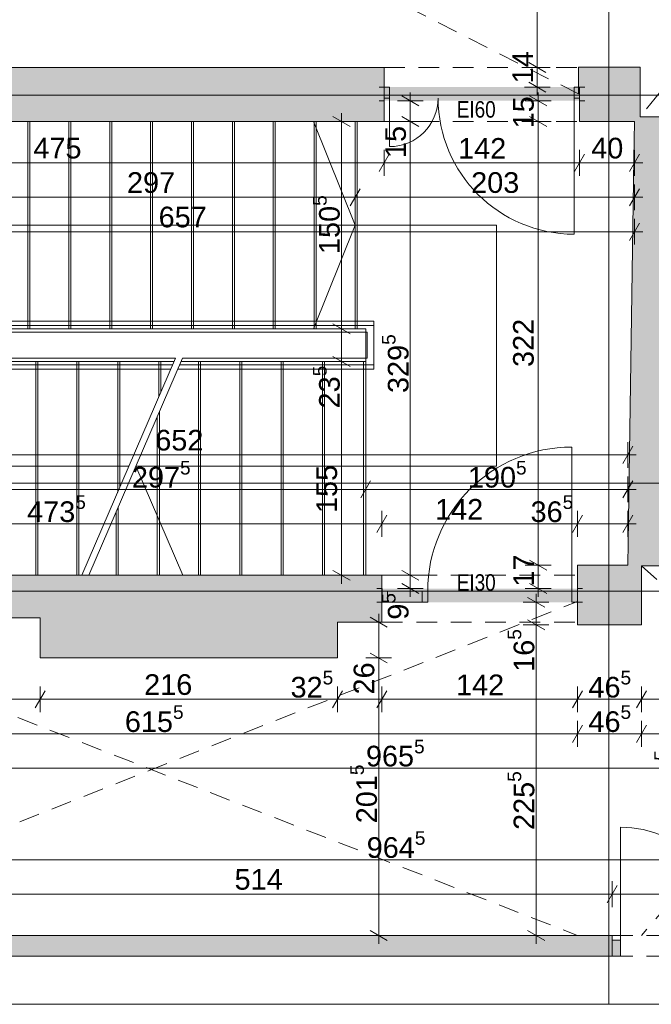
# Paper-space layout 'A-12 INWENTARYZACJA - PIĘTRO 9' of a CAD drawing. Header units: millimetres. Extents: x 0 to 420, y 0 to 297.
# Tile 2 of 10: x 83 to 129, y 108 to 179. Entities that reach past the tile are written whole.
import ezdxf
from ezdxf.xclip import XClip

# ---------------------------------------------------------------- set-up
doc = ezdxf.new("R2010")
doc.units = ezdxf.units.MM
doc.header["$MEASUREMENT"] = 0
doc.header["$XCLIPFRAME"] = 0
for name, pattern in [('ACAD_ISO03W100', [300, 120, -180]), ('DASHDOTX2', [1000, 500, -250, 0, -250]), ('GESTRICHELT2', [93.75, 62.5, -31.25]), ('Przer. długie kreski', [2.5, 1.5, -1]), ('PRZERYWANA_DU_A', [550, 350.0000000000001, -199.9999999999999])]:
    doc.linetypes.add(name, pattern=pattern)
for name, color, linetype, lineweight in [('0_Nr_pióra__2', 8, 'Continuous', 13), ('A_linie przekroju_Nr_pióra__1', 7, 'Continuous', 20), ('A_wymiary_Nr_pióra__1', 7, 'Continuous', 20), ('A_wymiary_Nr_pióra__2', 8, 'Continuous', 13), ('A_ściany_Nr_pióra__1', 7, 'Continuous', 20), ('Drzwi Archicad_Nr_pióra__1', 7, 'Continuous', 20)]:
    doc.layers.add(name, color=color, linetype=linetype, lineweight=lineweight)
for name, color, linetype, lineweight, true_color in [('A__balustrada_Nr_pióra__161', 7, 'Continuous', 5, 0x949494), ('A_osie_Nr_pióra__16', 7, 'Continuous', 5, 0x0f0f0f), ('A_pochwyt_Nr_pióra__161', 7, 'Continuous', 5, 0x949494), ('A_ppoż_Nr_pióra__8', 7, 'Continuous', 13, 0x4c4c4c), ('A_schody_Nr_pióra__10', 7, 'Continuous', 13, 0x4b4b4b), ('A_schody_Nr_pióra__4', 7, 'Continuous', 18, 0x4b4b4b), ('A_sufit_Nr_pióra__4', 7, 'Continuous', 18, 0x4b4b4b), ('A_ściany_Nr_pióra__10', 7, 'Continuous', 13, 0x4b4b4b)]:
    doc.layers.add(name, color=color, linetype=linetype, lineweight=lineweight, true_color=true_color)
for name, color, linetype in [('A_podrys', 7, 'Continuous'), ('A_ppoż', 7, 'Continuous'), ('A_ściany', 7, 'Continuous'), ('Drzwi Archicad', 7, 'Continuous')]:
    doc.layers.add(name, color=color, linetype=linetype)
doc.styles.add('STYL_AUTOMATYCZNY_1', font='arial.ttf')
doc.styles.add('STYL_AUTOMATYCZNY_2', font='ARIALN.TTF')
doc.styles.add('STYL_AUTOMATYCZNY_4', font='arial.ttf')

# ---------------------------------------------------------------- blocks, each defined once
blk = doc.blocks.new('Rysunek_1_1', base_point=(-1583.246055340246, -271.4475983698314))
at = {"layer": 'A_ppoż', "linetype": 'Continuous', "lineweight": 0, "true_color": 0x121212}
for points in [[(123.9328841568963, 174.2064527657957), (109.7397146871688, 174.2064527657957), (109.7397146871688, 173.2264683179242), (123.9328841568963, 173.2264683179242)], [(109.5862538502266, 136.8064529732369), (123.7794233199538, 136.8064529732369), (123.7794233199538, 137.8064529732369), (109.5862538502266, 137.8064529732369)]]:
    blk.add_hatch(color=250, dxfattribs=at).paths.add_polyline_path(points)
at = {"layer": 'A_ściany', "linetype": 'Continuous', "lineweight": 0, "true_color": 0x000000}
for points in [[(62.37905362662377, 171.7064683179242), (109.7328841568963, 171.7064683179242), (109.7328841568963, 175.6264683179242), (62.37905362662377, 175.6264683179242)], [(123.8628841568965, 173.7064527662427), (123.9363016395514, 173.7064527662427), (123.9347923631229, 173.4119061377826), (123.9260536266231, 171.7064683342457), (127.926053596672, 171.7064683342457), (127.884255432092, 168.9927276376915), (130.2214773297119, 168.9567287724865), (130.222381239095, 169.2704156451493), (131.9250703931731, 169.2882185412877), (131.9250704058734, 172.0464527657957), (128.3328841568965, 172.0464527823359), (128.3328841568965, 175.6564527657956), (123.8628841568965, 175.6564527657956)], [(127.884255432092, 168.9927276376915), (127.4871608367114, 142.7959879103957), (130.1460791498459, 142.7910315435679), (130.2214773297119, 168.9567287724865)], [(123.7760536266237, 135.1664683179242), (128.4260536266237, 135.1664683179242), (128.4260536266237, 139.4664683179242), (130.1364992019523, 139.4664683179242), (130.1454320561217, 142.5664683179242), (130.1460791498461, 142.7910315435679), (127.4871608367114, 142.7959879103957), (127.4372977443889, 139.5064683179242), (123.7794233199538, 139.5064529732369)], [(64.49605362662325, 135.6864683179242), (84.74605362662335, 135.6864683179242), (84.74605362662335, 138.7664683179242), (64.49605362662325, 138.7664683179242)], [(84.74605362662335, 132.7664683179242), (106.3460536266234, 132.7664683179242), (106.3460536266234, 138.7664683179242), (84.74605362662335, 138.7664683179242)], [(106.3460536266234, 135.3664683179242), (109.5794233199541, 135.3664683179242), (109.5794233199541, 138.7664683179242), (106.3460536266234, 138.7664683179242)], [(74.88605379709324, 111.1264683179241), (126.2960536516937, 111.1264683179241), (126.2960536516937, 112.6264679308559), (74.88605379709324, 112.6264679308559)]]:
    blk.add_hatch(color=18, dxfattribs=at).paths.add_polyline_path(points)
at = {"layer": 'Drzwi Archicad', "linetype": 'Continuous', "lineweight": 0, "true_color": 0xfdfdfd}
blk.add_hatch(color=7, dxfattribs=at).paths.add_polyline_path([(126.296053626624, 112.2764683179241), (126.296053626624, 111.1264683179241), (126.8960536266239, 111.1264683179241), (126.8960536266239, 112.2764683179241)])
at = {"layer": '0_Nr_pióra__2', "color": 8, "linetype": 'PRZERYWANA_DU_A', "lineweight": 13, "flags": 128}
blk.add_lwpolyline([(43.8800683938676, 107.6272357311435), (158.8800683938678, 107.6272357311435)], dxfattribs=at)
at = {"layer": 'A__balustrada_Nr_pióra__161', "color": 252, "linetype": 'Continuous', "lineweight": 5, "true_color": 0x949494}
for p, q in [((77.3260520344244, 156.9064681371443), (108.9990531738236, 156.9064681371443)), ((108.9990531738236, 153.736467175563), (108.9990531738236, 157.2064686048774)), ((77.82605405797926, 156.4064698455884), (108.4990548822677, 156.4064698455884)), ((108.4990548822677, 154.536469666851), (108.4990548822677, 156.4064698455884)), ((77.82605405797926, 154.536469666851), (94.58654718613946, 154.536469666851)), ((95.08654547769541, 154.536469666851), (108.4990548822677, 154.536469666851)), ((77.3260520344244, 154.0364676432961), (94.37116233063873, 154.0364676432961)), ((94.8711643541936, 154.0364676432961), (108.9990531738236, 154.0364676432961))]:
    blk.add_line(p, q, dxfattribs=at)
at = {"layer": 'A_linie przekroju_Nr_pióra__1', "color": 7, "linetype": 'ACAD_ISO03W100', "lineweight": 20}
blk.add_line((54.97905168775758, 145.4599373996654), (285.9452800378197, 145.4599373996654), dxfattribs=at)
at = {"layer": 'A_osie_Nr_pióra__16', "color": 250, "linetype": 'DASHDOTX2', "lineweight": 5, "true_color": 0x0f0f0f}
for p, q in [((126.0510527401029, 239.4472546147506), (126.0510527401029, 107.6272371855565)), ((285.9452776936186, 173.6272332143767), (61.7463861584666, 173.6272332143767)), ((285.9452776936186, 137.6272392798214), (61.7463861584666, 137.6272392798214))]:
    blk.add_line(p, q, dxfattribs=at)
at = {"layer": 'A_pochwyt_Nr_pióra__161', "color": 252, "linetype": 'Continuous', "lineweight": 5, "true_color": 0x949494}
for p, q in [((77.3260520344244, 157.2064686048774), (108.9990531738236, 157.2064686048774)), ((77.3260520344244, 153.736467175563), (94.24193440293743, 153.736467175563)), ((94.74193269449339, 153.736467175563), (108.9990531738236, 153.736467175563))]:
    blk.add_line(p, q, dxfattribs=at)
at = {"layer": 'A_schody_Nr_pióra__10', "color": 251, "linetype": 'GESTRICHELT2', "lineweight": 13, "true_color": 0x4b4b4b}
for p, q in [((84.01605201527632, 171.7064675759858), (84.01605201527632, 156.6564689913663)), ((86.98605515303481, 171.7064675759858), (86.98605515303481, 156.6564689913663)), ((89.95605455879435, 171.7064675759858), (89.95605455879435, 156.6564689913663)), ((92.92605396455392, 171.7064675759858), (92.92605396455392, 156.6564689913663)), ((95.89605337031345, 171.7064675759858), (95.89605337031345, 156.6564689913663)), ((98.86605277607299, 171.7064675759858), (98.86605277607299, 156.6564689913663)), ((101.8360521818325, 171.7064675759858), (101.8360521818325, 156.6564689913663)), ((104.806055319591, 171.7064675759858), (104.806055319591, 156.6564689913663)), ((107.7760547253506, 171.7064675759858), (107.7760547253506, 156.6519122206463)), ((84.43605490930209, 154.2864667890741), (84.43605490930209, 138.7664677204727)), ((87.41605234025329, 154.2864667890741), (87.41605234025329, 138.7664677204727)), ((90.39605350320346, 154.2864667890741), (90.39605350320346, 144.8084471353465)), ((93.37605466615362, 154.2864667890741), (93.37605466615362, 151.726371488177)), ((96.25985236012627, 154.2864667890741), (96.25985236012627, 138.7664677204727)), ((99.25715507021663, 154.2864667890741), (99.25715507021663, 138.7664677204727)), ((102.254454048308, 154.2864667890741), (102.254454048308, 138.7664677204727)), ((105.2517530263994, 154.2864667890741), (105.2517530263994, 138.7664677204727)), ((108.2490520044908, 154.2864667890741), (108.2490520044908, 138.7664677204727)), ((93.2625533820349, 150.3021585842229), (93.2625533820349, 138.7664677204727)), ((90.2652544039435, 143.3440741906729), (90.2652544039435, 138.7664677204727))]:
    blk.add_line(p, q, dxfattribs=at)
at = {"layer": 'A_schody_Nr_pióra__4', "color": 251, "linetype": 'Continuous', "lineweight": 18, "true_color": 0x4b4b4b}
for p, q in [((83.86605178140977, 171.7064675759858), (83.86605178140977, 156.6564689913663)), ((86.83605491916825, 171.7064675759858), (86.83605491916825, 156.6564689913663)), ((89.8060543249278, 171.7064675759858), (89.8060543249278, 156.6564689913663)), ((92.77605373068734, 171.7064675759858), (92.77605373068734, 156.6564689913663)), ((95.74605313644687, 171.7064675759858), (95.74605313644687, 156.6564689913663)), ((98.71605254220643, 171.7064675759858), (98.71605254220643, 156.6564689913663)), ((101.686051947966, 171.7064675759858), (101.686051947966, 156.6564689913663)), ((104.6172236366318, 171.7064675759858), (107.626054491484, 164.1794474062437)), ((104.6560550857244, 171.7064675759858), (104.6560550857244, 156.6564689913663)), ((107.626054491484, 171.7064675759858), (107.626054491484, 156.6564689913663)), ((70.07605441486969, 164.1794474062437), (117.8990533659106, 164.1794474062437)), ((104.6188806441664, 156.6564689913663), (107.626054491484, 164.1794474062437)), ((117.8990533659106, 164.1794474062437), (117.8990533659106, 146.699768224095)), ((77.92605296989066, 156.6564689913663), (108.3990522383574, 156.6564689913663)), ((108.3990522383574, 156.6564689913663), (108.3990522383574, 138.7664677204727)), ((94.58654718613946, 154.536469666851), (87.79337982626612, 138.7664677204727)), ((95.08654547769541, 154.536469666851), (88.29338184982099, 138.7664677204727)), ((77.92605296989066, 154.2864667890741), (94.47885289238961, 154.2864667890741)), ((84.58605514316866, 154.2864667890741), (84.58605514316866, 138.7664677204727)), ((87.56605257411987, 154.2864667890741), (87.56605257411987, 138.7664677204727)), ((90.54605373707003, 154.2864667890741), (90.54605373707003, 145.1566650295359)), ((93.5260549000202, 154.2864667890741), (93.5260549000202, 152.0745893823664)), ((94.9788549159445, 154.2864667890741), (108.3990522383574, 154.2864667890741)), ((96.40985259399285, 154.2864667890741), (96.40985259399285, 138.7664677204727)), ((99.4071553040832, 154.2864667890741), (99.4071553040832, 138.7664677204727)), ((102.4044542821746, 154.2864667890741), (102.4044542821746, 138.7664677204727)), ((105.401753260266, 154.2864667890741), (105.401753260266, 138.7664677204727)), ((93.41255361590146, 150.6503764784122), (93.41255361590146, 138.7664677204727)), ((91.21076753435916, 146.699768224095), (70.07605441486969, 146.699768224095)), ((117.8990533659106, 146.699768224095), (91.71076955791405, 146.699768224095)), ((95.12822070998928, 138.7664677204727), (91.71076955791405, 146.699768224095)), ((90.41525463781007, 143.6922920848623), (90.41525463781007, 138.7664677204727))]:
    blk.add_line(p, q, dxfattribs=at)
at = {"layer": 'A_sufit_Nr_pióra__4', "color": 251, "linetype": 'Przer. długie kreski', "lineweight": 18, "true_color": 0x4b4b4b}
for p, q in [((62.40288543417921, 204.9464529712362), (123.8628847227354, 173.7064532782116)), ((154.8228837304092, 204.9464529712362), (128.3328827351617, 172.0464526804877)), ((128.4260520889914, 139.4664675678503), (158.6287389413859, 112.6264685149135)), ((151.8260549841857, 139.4664675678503), (128.4260520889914, 112.6264685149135)), ((62.33605279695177, 112.6264685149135), (123.7760523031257, 136.8664697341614)), ((64.49605541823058, 135.6864676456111), (123.7760523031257, 112.6264685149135))]:
    blk.add_line(p, q, dxfattribs=at)
at = {"layer": 'A_wymiary_Nr_pióra__1', "color": 7, "linetype": 'Continuous', "lineweight": 20}
for p, q in [((120.237885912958, 175.9872980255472), (121.4878853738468, 175.2656078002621)), ((120.237885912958, 174.5672948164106), (121.4878853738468, 173.8456083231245)), ((112.2650448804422, 172.8456080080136), (111.0150454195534, 173.5672982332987)), ((121.5510531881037, 172.8456080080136), (120.3010537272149, 173.5672982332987)), ((107.2650470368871, 171.3456243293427), (106.0150475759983, 172.0673108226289)), ((111.0150454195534, 172.0673108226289), (112.2650448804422, 171.3456243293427)), ((120.3010537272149, 172.0673108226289), (121.5510531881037, 171.3456243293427)), ((110.0937268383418, 169.3314682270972), (109.3720403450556, 168.0814687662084)), ((124.2868957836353, 169.3314682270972), (123.5652092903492, 168.0814687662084)), ((127.5652105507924, 168.0814687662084), (128.2868970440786, 169.3314682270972)), ((107.9868977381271, 166.8314693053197), (107.2652112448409, 165.5814698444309)), ((127.5652105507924, 165.5814698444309), (128.2868970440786, 166.8314693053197)), ((127.5652105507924, 163.0814671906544), (128.2868970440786, 164.3314666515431)), ((106.0150475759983, 157.0173122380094), (107.2650470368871, 156.2956257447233)), ((106.0150475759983, 154.6473137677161), (107.2650470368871, 153.9256235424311)), ((127.0764530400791, 146.881124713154), (127.7981432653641, 148.1311241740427)), ((108.7598992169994, 145.6311252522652), (108.0382089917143, 144.3811220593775)), ((127.0764530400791, 144.3811220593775), (127.7981432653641, 145.6311252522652)), ((109.9402670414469, 143.1311225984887), (109.2185805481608, 141.8811231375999)), ((124.1402655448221, 143.1311225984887), (123.418579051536, 141.8811231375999)), ((127.0764530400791, 141.8811231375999), (127.7981432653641, 143.1311225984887)), ((120.3010537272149, 139.8672954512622), (121.5510531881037, 139.145608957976)), ((106.0150475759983, 139.1273109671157), (107.2650470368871, 138.4056244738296)), ((111.0150454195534, 139.1273109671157), (112.2650448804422, 138.4056244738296)), ((111.0150454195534, 138.1672952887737), (112.2650448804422, 137.4456087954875)), ((120.3010537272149, 138.1672952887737), (121.5510531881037, 137.4456087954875)), ((121.4010529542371, 136.4456084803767), (120.1510534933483, 137.1672949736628)), ((109.9710523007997, 135.0056241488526), (108.7210528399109, 135.7273106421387)), ((120.1510534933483, 135.5273128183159), (121.4010529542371, 134.8056263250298)), ((108.7210528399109, 133.1273128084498), (109.9710523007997, 132.4056263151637)), ((85.10689664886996, 130.3914664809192), (84.38521015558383, 129.1414670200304)), ((106.7068967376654, 130.3914664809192), (105.9852102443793, 129.1414670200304)), ((109.9402670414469, 130.3914664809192), (109.2185805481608, 129.1414670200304)), ((124.1368955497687, 130.3914664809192), (123.4152090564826, 129.1414670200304)), ((128.7868990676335, 130.3914664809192), (128.0652088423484, 129.1414670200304)), ((124.1368955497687, 127.8914675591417), (123.4152090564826, 126.6414680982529)), ((128.7868990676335, 127.8914675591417), (128.0652088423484, 126.6414680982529)), ((126.6568979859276, 116.2514673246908), (125.9352114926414, 115.001467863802)), ((108.7210528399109, 112.9873117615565), (109.9710523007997, 112.2656252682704)), ((120.1510534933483, 112.9873117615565), (121.4010529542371, 112.2656252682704))]:
    blk.add_line(p, q, dxfattribs=at)
at = {"layer": 'A_wymiary_Nr_pióra__2', "color": 8, "linetype": 'Continuous', "lineweight": 13}
for p, q in [((120.862883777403, 175.6264510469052), (120.862883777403, 204.9464529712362)), ((121.8003843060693, 175.6264510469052), (119.9253832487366, 175.6264510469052)), ((120.862883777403, 174.2064515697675), (120.862883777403, 175.6264510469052)), ((111.6400470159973, 173.2064512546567), (111.6400470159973, 173.8177041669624)), ((121.8003843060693, 174.2064515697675), (119.9253832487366, 174.2064515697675)), ((120.862883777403, 173.5952023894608), (120.862883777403, 174.2064515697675)), ((120.9260553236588, 173.2064512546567), (120.9260553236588, 173.8177041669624)), ((112.5775475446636, 173.2064512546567), (110.7025464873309, 173.2064512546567)), ((111.6400470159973, 171.7064675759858), (111.6400470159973, 173.2064512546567)), ((121.8635521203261, 173.2064512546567), (119.9885547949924, 173.2064512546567)), ((120.9260553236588, 171.7064675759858), (120.9260553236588, 173.2064512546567)), ((106.6400454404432, 171.7064675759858), (106.6400454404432, 172.3177167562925)), ((107.5775459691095, 171.7064675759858), (105.7025449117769, 171.7064675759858)), ((106.6400454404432, 156.6564689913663), (106.6400454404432, 171.7064675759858)), ((112.5775475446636, 171.7064675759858), (110.7025464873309, 171.7064675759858)), ((111.6400470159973, 138.7664677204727), (111.6400470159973, 171.7064675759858)), ((121.8635521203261, 171.7064675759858), (119.9885547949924, 171.7064675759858)), ((120.9260553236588, 139.5064522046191), (120.9260553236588, 171.7064675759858)), ((109.7328835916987, 167.768969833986), (109.7328835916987, 169.6439671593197)), ((123.9260525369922, 167.768969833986), (123.9260525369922, 169.6439671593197)), ((127.9260537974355, 167.768969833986), (127.9260537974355, 169.6439671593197)), ((62.22605212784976, 168.7064666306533), (109.7328835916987, 168.7064666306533)), ((109.7328835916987, 168.7064666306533), (123.9260525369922, 168.7064666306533)), ((123.9260525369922, 168.7064666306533), (127.9260537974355, 168.7064666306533)), ((127.9260537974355, 168.7064666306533), (128.5373029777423, 168.7064666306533)), ((107.626054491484, 165.2689671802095), (107.626054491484, 167.1439682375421)), ((127.9260537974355, 165.2689671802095), (127.9260537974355, 167.1439682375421)), ((77.92605296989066, 166.2064677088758), (107.626054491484, 166.2064677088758)), ((107.626054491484, 166.2064677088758), (127.9260537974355, 166.2064677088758)), ((127.9260537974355, 166.2064677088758), (128.5373029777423, 166.2064677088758)), ((127.9260537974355, 162.7689682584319), (127.9260537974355, 164.6439693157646)), ((62.22605212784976, 163.7064687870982), (127.9260537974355, 163.7064687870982)), ((127.9260537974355, 163.7064687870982), (128.5373029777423, 163.7064687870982)), ((107.5775459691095, 156.6564689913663), (105.7025449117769, 156.6564689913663)), ((106.6400454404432, 154.2864667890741), (106.6400454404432, 156.6564689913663)), ((107.5775459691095, 154.2864667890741), (105.7025449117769, 154.2864667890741)), ((106.6400454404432, 138.7664677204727), (106.6400454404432, 154.2864667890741)), ((127.4372962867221, 146.5686220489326), (127.4372962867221, 148.4436231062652)), ((62.22605212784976, 147.5061225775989), (127.4372962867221, 147.5061225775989)), ((127.4372962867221, 147.5061225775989), (128.0485491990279, 147.5061225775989)), ((108.3990522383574, 144.068623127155), (108.3990522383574, 145.9436241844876)), ((127.4372962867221, 144.068623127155), (127.4372962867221, 145.9436241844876)), ((78.62605281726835, 145.0061236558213), (108.3990522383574, 145.0061236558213)), ((108.3990522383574, 145.0061236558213), (127.4372962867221, 145.0061236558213)), ((127.4372962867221, 145.0061236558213), (128.0485491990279, 145.0061236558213)), ((109.5794237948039, 141.5686242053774), (109.5794237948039, 143.4436252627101)), ((123.7794222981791, 141.5686242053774), (123.7794222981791, 143.4436252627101)), ((127.4372962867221, 141.5686242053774), (127.4372962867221, 143.4436252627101)), ((62.22605212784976, 142.5061247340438), (109.5794237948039, 142.5061247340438)), ((109.5794237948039, 142.5061247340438), (123.7794222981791, 142.5061247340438)), ((123.7794222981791, 142.5061247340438), (127.4372962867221, 142.5061247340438)), ((127.4372962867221, 142.5061247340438), (128.0485491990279, 142.5061247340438)), ((121.8635521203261, 139.5064522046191), (119.9885547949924, 139.5064522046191)), ((120.9260553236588, 137.8064520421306), (120.9260553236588, 139.5064522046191)), ((107.5775459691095, 138.7664677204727), (105.7025449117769, 138.7664677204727)), ((106.6400454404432, 138.1552185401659), (106.6400454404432, 138.7664677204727)), ((112.5775475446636, 138.7664677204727), (110.7025464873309, 138.7664677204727)), ((111.6400470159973, 137.8064520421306), (111.6400470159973, 138.7664677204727)), ((112.5775475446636, 137.8064520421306), (110.7025464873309, 137.8064520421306)), ((111.6400470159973, 137.1952028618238), (111.6400470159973, 137.8064520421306)), ((121.8635521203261, 137.8064520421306), (119.9885547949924, 137.8064520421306)), ((120.7760550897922, 136.8064517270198), (120.7760550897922, 137.4177046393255)), ((120.9260553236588, 137.1952028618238), (120.9260553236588, 137.8064520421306)), ((121.7135518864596, 136.8064517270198), (119.8385545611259, 136.8064517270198)), ((120.7760550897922, 135.1664695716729), (120.7760550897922, 136.8064517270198)), ((109.3460544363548, 135.3664673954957), (109.3460544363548, 135.9777165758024)), ((110.2835549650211, 135.3664673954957), (108.4085539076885, 135.3664673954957)), ((109.3460544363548, 132.7664695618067), (109.3460544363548, 135.3664673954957)), ((121.7135518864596, 135.1664695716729), (119.8385545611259, 135.1664695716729)), ((120.7760550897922, 112.6264685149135), (120.7760550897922, 135.1664695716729)), ((110.2835549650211, 132.7664695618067), (108.4085539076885, 132.7664695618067)), ((109.3460544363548, 112.6264685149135), (109.3460544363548, 132.7664695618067)), ((84.74605340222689, 128.828968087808), (84.74605340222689, 130.7039691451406)), ((106.3460534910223, 128.828968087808), (106.3460534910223, 130.7039691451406)), ((109.5794237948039, 128.828968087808), (109.5794237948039, 130.7039691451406)), ((123.7760523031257, 128.828968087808), (123.7760523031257, 130.7039691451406)), ((128.4260520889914, 128.828968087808), (128.4260520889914, 130.7039691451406)), ((64.49605541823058, 129.7664686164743), (84.74605340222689, 129.7664686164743)), ((84.74605340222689, 129.7664686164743), (106.3460534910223, 129.7664686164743)), ((106.3460534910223, 129.7664686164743), (109.5794237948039, 129.7664686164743)), ((109.5794237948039, 129.7664686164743), (123.7760523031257, 129.7664686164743)), ((123.7760523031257, 129.7664686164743), (128.4260520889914, 129.7664686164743)), ((128.4260520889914, 129.7664686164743), (135.5660527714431, 129.7664686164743)), ((123.7760523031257, 126.3289691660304), (123.7760523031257, 128.2039664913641)), ((128.4260520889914, 126.3289691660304), (128.4260520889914, 128.2039664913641)), ((62.22605212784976, 127.2664696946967), (123.7760523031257, 127.2664696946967)), ((123.7760523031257, 127.2664696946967), (128.4260520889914, 127.2664696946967)), ((128.4260520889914, 127.2664696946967), (151.8260549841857, 127.2664696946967)), ((62.22605212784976, 124.7664670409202), (158.7960519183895, 124.7664670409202)), ((62.33605279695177, 118.1264683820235), (158.7960519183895, 118.1264683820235)), ((126.2960547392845, 114.6889689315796), (126.2960547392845, 116.5639699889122)), ((74.88605245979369, 115.6264694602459), (126.2960547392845, 115.6264694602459)), ((126.2960547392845, 115.6264694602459), (135.6960532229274, 115.6264694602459)), ((110.2835549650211, 112.6264685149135), (108.4085539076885, 112.6264685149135)), ((109.3460544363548, 112.0152193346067), (109.3460544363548, 112.6264685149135)), ((121.7135518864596, 112.6264685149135), (119.8385545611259, 112.6264685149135)), ((120.7760550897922, 112.0152193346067), (120.7760550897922, 112.6264685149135))]:
    blk.add_line(p, q, dxfattribs=at)
at = {"layer": 'A_ściany_Nr_pióra__1', "color": 7, "linetype": 'Continuous', "lineweight": 20}
for p, q in [((109.7397131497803, 174.2064515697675), (109.3697153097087, 174.2064515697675)), ((109.7397131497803, 174.2064515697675), (109.7397131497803, 173.4064528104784)), ((123.9397153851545, 174.2064515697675), (124.3097132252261, 174.2064515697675)), ((123.9397153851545, 174.2064515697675), (123.9397153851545, 173.4064528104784)), ((109.7397131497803, 173.2064512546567), (109.3697153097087, 173.2064512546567)), ((109.7397131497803, 173.4064528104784), (109.7397131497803, 173.2064512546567)), ((123.9397153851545, 173.4064528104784), (123.9397153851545, 173.2064512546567)), ((123.9397153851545, 173.2064512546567), (124.3097132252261, 173.2064512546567)), ((109.5862533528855, 137.8064520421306), (109.2162555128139, 137.8064520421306)), ((109.5862533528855, 137.6064542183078), (109.5862533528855, 137.8064520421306)), ((109.5862533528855, 136.8064517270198), (109.5862533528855, 137.6064542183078)), ((123.7794222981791, 137.8064520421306), (124.1494238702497, 137.8064520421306)), ((123.7794222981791, 137.6064542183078), (123.7794222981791, 137.8064520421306)), ((123.7794222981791, 136.8064517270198), (123.7794222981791, 137.6064542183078)), ((109.5862533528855, 136.8064517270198), (109.2162555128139, 136.8064517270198)), ((123.7794222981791, 136.8064517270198), (124.1494238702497, 136.8064517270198)), ((126.2960547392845, 112.6264685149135), (125.9260531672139, 112.6264685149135)), ((126.2960547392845, 112.2764667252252), (126.2960547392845, 112.6264685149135)), ((126.2960547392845, 111.1264699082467), (126.2960547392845, 112.2764667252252)), ((126.2960547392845, 111.1264699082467), (125.8260542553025, 111.1264699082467))]:
    blk.add_line(p, q, dxfattribs=at)
at = {"layer": 'A_ściany_Nr_pióra__1', "color": 7, "linetype": 'Continuous', "lineweight": 20, "flags": 128}
for points in [[(109.7328841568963, 175.6264683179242), (62.37905362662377, 175.6264683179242)], [(109.7328841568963, 171.7064683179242), (109.7328841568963, 175.6264683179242)], [(128.3328841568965, 175.6564527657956), (123.8628841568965, 175.6564527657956)], [(123.8628841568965, 175.6564527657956), (123.8628841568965, 173.7064527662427)], [(128.3328841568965, 172.0464527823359), (128.3328841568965, 175.6564527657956)], [(123.8628841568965, 173.7064527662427), (123.9363016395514, 173.7064527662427)], [(123.9363016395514, 173.7064527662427), (123.9347923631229, 173.4119061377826)], [(123.9347923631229, 173.4119061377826), (123.9260536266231, 171.7064683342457)], [(62.37905362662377, 171.7064683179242), (109.7328841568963, 171.7064683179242)], [(123.9260536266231, 171.7064683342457), (127.926053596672, 171.7064683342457)], [(127.926053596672, 171.7064683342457), (127.884255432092, 168.9927276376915)], [(131.9250704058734, 172.0464527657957), (128.3328841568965, 172.0464527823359)], [(127.884255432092, 168.9927276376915), (127.4871608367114, 142.7959879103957)], [(127.4871608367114, 142.7959879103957), (127.4372977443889, 139.5064683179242)], [(123.7794233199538, 139.5064529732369), (123.7760536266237, 135.1664683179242)], [(127.4372977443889, 139.5064683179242), (123.7794233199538, 139.5064529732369)], [(128.4260536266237, 135.1664683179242), (128.4260536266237, 139.4664683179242)], [(128.4260536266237, 139.4664683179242), (130.1364992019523, 139.4664683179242)], [(84.74605362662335, 138.7664683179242), (64.49605362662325, 138.7664683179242)], [(106.3460536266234, 138.7664683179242), (84.74605362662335, 138.7664683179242)], [(109.5794233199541, 138.7664683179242), (106.3460536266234, 138.7664683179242)], [(109.5794233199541, 135.3664683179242), (109.5794233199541, 138.7664683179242)], [(64.49605362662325, 135.6864683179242), (84.74605362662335, 135.6864683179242)], [(84.74605362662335, 135.6864683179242), (84.74605362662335, 132.7664683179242)], [(106.3460536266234, 132.7664683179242), (106.3460536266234, 135.3664683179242)], [(106.3460536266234, 135.3664683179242), (109.5794233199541, 135.3664683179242)], [(123.7760536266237, 135.1664683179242), (128.4260536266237, 135.1664683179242)], [(84.74605362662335, 132.7664683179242), (106.3460536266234, 132.7664683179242)], [(126.296053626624, 112.6264683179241), (74.88605362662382, 112.6264683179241)], [(74.88605362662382, 111.1264683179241), (126.296053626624, 111.1264683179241)]]:
    blk.add_lwpolyline(points, dxfattribs=at)
at = {"layer": 'A_ściany_Nr_pióra__10', "color": 251, "linetype": 'Przer. długie kreski', "lineweight": 13, "true_color": 0x4b4b4b}
for p, q in [((109.7328835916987, 175.6264697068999), (123.8628847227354, 175.6264697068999)), ((109.7328835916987, 171.7064675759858), (123.9260525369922, 171.7064675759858)), ((109.5794237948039, 138.7664677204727), (123.7760523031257, 138.7664677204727)), ((109.5794237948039, 135.3664673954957), (123.7760523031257, 135.3664673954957)), ((126.2960547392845, 112.6264685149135), (135.6960532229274, 112.6264685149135)), ((126.2960547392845, 111.1264699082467), (135.6960532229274, 111.1264699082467))]:
    blk.add_line(p, q, dxfattribs=at)
at = {"layer": 'Drzwi Archicad_Nr_pióra__1', "color": 7, "linetype": 'Continuous', "lineweight": 20}
for p, q in [((109.7397131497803, 174.2064515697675), (109.3697153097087, 174.2064515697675)), ((109.7397131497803, 174.2064515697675), (109.3697153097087, 174.2064515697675)), ((109.7397131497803, 174.2064515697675), (110.1397162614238, 174.2064515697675)), ((109.7397131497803, 173.4064528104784), (109.7397131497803, 174.2064515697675)), ((109.7397131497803, 174.2064515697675), (109.7397131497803, 173.4064528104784)), ((109.7397131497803, 174.2064515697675), (109.7397131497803, 173.4064528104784)), ((110.1397162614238, 174.2064515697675), (110.1397162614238, 173.4064528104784)), ((123.53971600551, 173.4064528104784), (123.53971600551, 174.2064515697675)), ((123.53971600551, 174.2064515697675), (123.9397153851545, 174.2064515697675)), ((123.9397153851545, 174.2064515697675), (123.9397153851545, 173.4064528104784)), ((123.9397153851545, 174.2064515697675), (123.9397153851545, 173.4064528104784)), ((123.9397153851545, 174.2064515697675), (123.9397153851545, 173.4064528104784)), ((123.9397153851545, 174.2064515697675), (124.3097132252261, 174.2064515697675)), ((123.9397153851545, 174.2064515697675), (124.3097132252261, 174.2064515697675)), ((109.7397131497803, 173.2064512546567), (109.3697153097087, 173.2064512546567)), ((109.7397131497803, 173.2064512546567), (109.3697153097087, 173.2064512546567)), ((110.1397162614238, 173.4064528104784), (109.7397131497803, 173.4064528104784)), ((109.7397131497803, 173.4064528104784), (109.7397131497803, 173.2064512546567)), ((109.7397131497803, 173.4064528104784), (109.7397131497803, 173.2064512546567)), ((110.1397162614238, 173.4064528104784), (110.1397162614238, 169.8864537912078)), ((123.9397153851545, 173.4064528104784), (123.53971600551, 173.4064528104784)), ((123.53971600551, 173.4064528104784), (123.53971600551, 163.526452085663)), ((123.9397153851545, 173.4064528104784), (123.9397153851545, 173.2064512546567)), ((123.9397153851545, 173.4064528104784), (123.9397153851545, 173.2064512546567)), ((123.9397153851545, 173.2064512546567), (124.3097132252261, 173.2064512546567)), ((123.9397153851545, 173.2064512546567), (124.3097132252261, 173.2064512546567)), ((123.3794229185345, 137.6064542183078), (123.3794229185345, 148.079622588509)), ((109.5862533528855, 137.8064520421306), (109.2162555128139, 137.8064520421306)), ((109.5862533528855, 137.8064520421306), (109.2162555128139, 137.8064520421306)), ((109.5862533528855, 137.6064542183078), (109.5862533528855, 137.8064520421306)), ((109.5862533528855, 137.6064542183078), (109.5862533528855, 137.8064520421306)), ((109.98625273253, 137.6064542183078), (109.5862533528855, 137.6064542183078)), ((109.5862533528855, 137.6064542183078), (109.5862533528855, 136.8064517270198)), ((109.5862533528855, 136.8064517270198), (109.5862533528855, 137.6064542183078)), ((109.5862533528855, 136.8064517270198), (109.5862533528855, 137.6064542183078)), ((109.98625273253, 136.8064517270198), (109.98625273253, 137.6064542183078)), ((112.5062551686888, 137.6064542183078), (109.98625273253, 137.6064542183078)), ((109.98625273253, 137.6064542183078), (109.98625273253, 136.8064517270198)), ((112.9062545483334, 137.6064542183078), (112.5062551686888, 137.6064542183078)), ((112.5062551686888, 137.6064542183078), (112.5062551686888, 136.8064517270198)), ((112.5062551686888, 136.8064517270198), (112.5062551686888, 137.6064542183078)), ((112.9062545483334, 136.8064517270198), (112.9062545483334, 137.6064542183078)), ((123.7794222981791, 137.6064542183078), (123.3794229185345, 137.6064542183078)), ((123.3794229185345, 137.6064542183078), (123.3794229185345, 136.8064517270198)), ((123.7794222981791, 137.6064542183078), (123.7794222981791, 137.8064520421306)), ((123.7794222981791, 137.6064542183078), (123.7794222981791, 137.8064520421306)), ((123.7794222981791, 137.8064520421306), (124.1494238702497, 137.8064520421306)), ((123.7794222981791, 137.8064520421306), (124.1494238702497, 137.8064520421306)), ((123.7794222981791, 136.8064517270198), (123.7794222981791, 137.6064542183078)), ((123.7794222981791, 136.8064517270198), (123.7794222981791, 137.6064542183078)), ((123.7794222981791, 136.8064517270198), (123.7794222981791, 137.6064542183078)), ((109.5862533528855, 136.8064517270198), (109.2162555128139, 136.8064517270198)), ((109.5862533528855, 136.8064517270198), (109.2162555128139, 136.8064517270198)), ((109.5862533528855, 136.8064517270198), (109.98625273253, 136.8064517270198)), ((109.98625273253, 136.8064517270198), (112.5062551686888, 136.8064517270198)), ((112.5062551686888, 136.8064517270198), (112.9062545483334, 136.8064517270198)), ((123.3794229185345, 136.8064517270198), (123.7794222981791, 136.8064517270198)), ((123.7794222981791, 136.8064517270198), (124.1494238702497, 136.8064517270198)), ((123.7794222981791, 136.8064517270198), (124.1494238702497, 136.8064517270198)), ((126.8960519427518, 112.2764667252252), (126.8960519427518, 120.4764670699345)), ((126.2960547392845, 112.6264685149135), (125.9260531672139, 112.6264685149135)), ((126.2960547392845, 112.6264685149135), (125.9260531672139, 112.6264685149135)), ((126.2960547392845, 112.2764667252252), (126.2960547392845, 112.6264685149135)), ((126.2960547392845, 112.2764667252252), (126.2960547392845, 112.6264685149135)), ((126.2960547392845, 112.2764667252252), (126.8960519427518, 112.2764667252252)), ((126.2960547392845, 111.1264699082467), (126.2960547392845, 112.2764667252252)), ((126.2960547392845, 111.1264699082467), (126.2960547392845, 112.2764667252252)), ((126.2960547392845, 111.1264699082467), (126.2960547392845, 112.2764667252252)), ((126.8960519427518, 112.2764667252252), (126.8960519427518, 111.1264699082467)), ((126.2960547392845, 111.1264699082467), (125.8260542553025, 111.1264699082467)), ((126.2960547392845, 111.1264699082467), (125.8260542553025, 111.1264699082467)), ((126.8960519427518, 111.1264699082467), (126.2960547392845, 111.1264699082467))]:
    blk.add_line(p, q, dxfattribs=at)
for centre, radius, start, end in [((110.139714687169, 173.4064527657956), 3.519999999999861, 270, 0), ((123.5397146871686, 173.4064527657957), 9.879999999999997, 180, 270), ((123.3794233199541, 137.6064529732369), 10.47316946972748, 90, 180), ((126.8960536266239, 112.2764683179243), 8.200000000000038, 0, 90)]:
    blk.add_arc(centre, radius, start, end, dxfattribs=at)
at = {"layer": 'A_ppoż_Nr_pióra__8', "color": 251, "linetype": 'Continuous', "lineweight": 13, "true_color": 0x4c4c4c, "char_height": 1.2, "attachment_point": 5, "style": 'STYL_AUTOMATYCZNY_2'}
for s, insert in [('\\A1;{\\pqc;\\fArial Narrow|b0|i0|c238|p0;\\W1.000000;EI60}', (116.4276203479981, 172.5806430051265)), ('\\A1;{\\pqc;\\fArial Narrow|b0|i0|c238|p0;\\W1.000000;EI30}', (116.4276203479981, 138.2366381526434))]:
    blk.add_mtext(s, dxfattribs=dict(at, insert=insert))
at = {"layer": 'A_wymiary_Nr_pióra__1', "color": 7, "linetype": 'Continuous', "lineweight": 20, "char_height": 1.5, "attachment_point": 7, "rotation": 90, "style": 'STYL_AUTOMATYCZNY_4'}
for s, insert, width in [('\\A1;{\\pql;\\fArial|b0|i0|c238|p0;\\W1.000000;14}', (120.5628841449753, 174.4737809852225), 2.288175), ('\\A1;{\\pql;\\fArial|b0|i0|c238|p0;\\W1.000000;15}', (120.6260536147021, 171.2126886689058), 2.288175), ('\\A1;{\\pql;\\fArial|b0|i0|c238|p0;\\W1.000000;15}', (111.3400465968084, 169.0570432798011), 2.288175), ('\\A1;{\\pql;\\fArial|b0|i0|c238|p0;\\W1.000000;322}', (120.6260536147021, 153.8903331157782), 3.432255), ('\\A1;{\\pql;\\fArial|b0|i0|c238|p0;\\W1.000000;155}', (106.3400465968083, 143.2887057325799), 3.432255), ('\\A1;{\\pql;\\fArial|b0|i0|c238|p0;\\W1.000000;17}', (120.6260536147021, 137.9444802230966), 2.288175), ('\\A1;{\\pql;\\fArial|b0|i0|c238|p0;\\W1.000000;26}', (109.0460536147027, 130.1170432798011), 2.288175)]:
    blk.add_mtext(s, dxfattribs=dict(at, insert=insert, width=width))
at = {"layer": 'A_wymiary_Nr_pióra__1', "color": 7, "linetype": 'Continuous', "lineweight": 20, "char_height": 1.5, "attachment_point": 7, "style": 'STYL_AUTOMATYCZNY_4'}
for s, insert, width in [('\\A1;{\\pql;\\fArial|b0|i0|c238|p0;\\W1.000000;475}', (84.26334136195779, 169.0064683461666), 3.432255), ('\\A1;{\\pql;\\fArial|b0|i0|c238|p0;\\W1.000000;142}', (115.1133413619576, 169.0064683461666), 3.432255), ('\\A1;{\\pql;\\fArial|b0|i0|c238|p0;\\W1.000000;40}', (124.781966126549, 169.0064683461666), 2.288175), ('\\A1;{\\pql;\\fArial|b0|i0|c238|p0;\\W1.000000;297}', (91.05992609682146, 166.5064683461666), 3.432255), ('\\A1;{\\pql;\\fArial|b0|i0|c238|p0;\\W1.000000;203}', (116.0599260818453, 166.5064683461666), 3.432255), ('\\A1;{\\pql;\\fArial|b0|i0|c238|p0;\\W1.000000;657}', (93.35992608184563, 164.0064683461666), 3.432255), ('\\A1;{\\pql;\\fArial|b0|i0|c238|p0;\\W1.000000;652}', (93.11554815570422, 147.8061237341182), 3.432255), ('\\A1;{\\pql;\\fArial|b0|i0|c238|p0;\\W1.000000;142}', (113.4416607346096, 142.8061237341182), 3.432255), ('\\A1;{\\pql;\\fArial|b0|i0|c238|p0;\\W1.000000;216}', (92.30829104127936, 130.0664683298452), 3.432255), ('\\A1;{\\pql;\\fArial|b0|i0|c238|p0;\\W1.000000;142}', (114.9616109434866, 130.0664683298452), 3.432255), ('\\A1;{\\pql;\\fArial|b0|i0|c238|p0;\\W1.000000;514}', (98.87492609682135, 115.9264683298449), 3.432255)]:
    blk.add_mtext(s, dxfattribs=dict(at, insert=insert, width=width))
at = {"layer": 'A_wymiary_Nr_pióra__1', "color": 7, "linetype": 'Continuous', "lineweight": 20, "char_height": 1.5, "attachment_point": 7, "rotation": 90, "style": 'STYL_AUTOMATYCZNY_1'}
for s, insert in [('\\A1;{\\pql;\\fArial|b0|i0|c238|p0;\\W1.000000;150\\fArial|b0|i0|c238|p0;\\W1.000000;\\A1{\\H.66x;\\S5^  ;}}', (106.9477410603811, 162.0877883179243)), ('\\A1;{\\pql;\\fArial|b0|i0|c238|p0;\\W1.000000;329\\fArial|b0|i0|c238|p0;\\W1.000000;\\A1{\\H.66x;\\S5^  ;}}', (111.9487455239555, 151.9987007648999)), ('\\A1;{\\pql;\\fArial|b0|i0|c238|p0;\\W1.000000;23\\fArial|b0|i0|c238|p0;\\W1.000000;\\A1{\\H.66x;\\S5^  ;}}', (106.9487455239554, 150.8819482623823)), ('\\A1;{\\pql;\\fArial|b0|i0|c238|p0;\\W1.000000;9\\fArial|b0|i0|c238|p0;\\W1.000000;\\A1{\\H.66x;\\S5^  ;}}', (111.9477410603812, 135.5460129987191)), ('\\A1;{\\pql;\\fArial|b0|i0|c238|p0;\\W1.000000;16\\fArial|b0|i0|c238|p0;\\W1.000000;\\A1{\\H.66x;\\S5^  ;}}', (121.0837480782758, 131.7619482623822)), ('\\A1;{\\pql;\\fArial|b0|i0|c238|p0;\\W1.000000;225\\fArial|b0|i0|c238|p0;\\W1.000000;\\A1{\\H.66x;\\S5^  ;}}', (131.7337480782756, 121.8027883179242)), ('\\A1;{\\pql;\\fArial|b0|i0|c238|p0;\\W1.000000;201\\fArial|b0|i0|c238|p0;\\W1.000000;\\A1{\\H.66x;\\S5^  ;}}', (109.6537480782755, 120.7668600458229)), ('\\A1;{\\pql;\\fArial|b0|i0|c238|p0;\\W1.000000;225\\fArial|b0|i0|c238|p0;\\W1.000000;\\A1{\\H.66x;\\S5^  ;}}', (121.0837480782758, 120.2811532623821))]:
    blk.add_mtext(s, dxfattribs=dict(at, insert=insert))
at = {"layer": 'A_wymiary_Nr_pióra__1', "color": 7, "linetype": 'Continuous', "lineweight": 20, "char_height": 1.5, "attachment_point": 7, "style": 'STYL_AUTOMATYCZNY_1'}
for s, insert in [('\\A1;{\\pql;\\fArial|b0|i0|c238|p0;\\W1.000000;297\\fArial|b0|i0|c238|p0;\\W1.000000;\\A1{\\H.66x;\\S5^  ;}}', (91.41887362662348, 144.6984292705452)), ('\\A1;{\\pql;\\fArial|b0|i0|c238|p0;\\W1.000000;190\\fArial|b0|i0|c238|p0;\\W1.000000;\\A1{\\H.66x;\\S5^  ;}}', (115.8244956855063, 144.6984292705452)), ('\\A1;{\\pql;\\fArial|b0|i0|c238|p0;\\W1.000000;473\\fArial|b0|i0|c238|p0;\\W1.000000;\\A1{\\H.66x;\\S5^  ;}}', (83.8090584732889, 142.1974248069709)), ('\\A1;{\\pql;\\fArial|b0|i0|c238|p0;\\W1.000000;36\\fArial|b0|i0|c238|p0;\\W1.000000;\\A1{\\H.66x;\\S5^  ;}}', (120.3749032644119, 142.1974248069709)), ('\\A1;{\\pql;\\fArial|b0|i0|c238|p0;\\W1.000000;32\\fArial|b0|i0|c238|p0;\\W1.000000;\\A1{\\H.66x;\\S5^  ;}}', (102.9415335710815, 129.4577694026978)), ('\\A1;{\\pql;\\fArial|b0|i0|c238|p0;\\W1.000000;46\\fArial|b0|i0|c238|p0;\\W1.000000;\\A1{\\H.66x;\\S5^  ;}}', (124.5794186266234, 129.4587738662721)), ('\\A1;{\\pql;\\fArial|b0|i0|c238|p0;\\W1.000000;615\\fArial|b0|i0|c238|p0;\\W1.000000;\\A1{\\H.66x;\\S5^  ;}}', (90.90737362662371, 126.9587738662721)), ('\\A1;{\\pql;\\fArial|b0|i0|c238|p0;\\W1.000000;46\\fArial|b0|i0|c238|p0;\\W1.000000;\\A1{\\H.66x;\\S5^  ;}}', (124.5794186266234, 126.9587738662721)), ('\\A1;{\\pql;\\fArial|b0|i0|c238|p0;\\W1.000000;965\\fArial|b0|i0|c238|p0;\\W1.000000;\\A1{\\H.66x;\\S5^  ;}}', (108.4173736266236, 124.4587738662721)), ('\\A1;{\\pql;\\fArial|b0|i0|c238|p0;\\W1.000000;964\\fArial|b0|i0|c238|p0;\\W1.000000;\\A1{\\H.66x;\\S5^  ;}}', (108.4723736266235, 117.818773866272))]:
    blk.add_mtext(s, dxfattribs=dict(at, insert=insert))

psp = doc.layouts.new('A-12 INWENTARYZACJA - PIĘTRO 9')

# ---------------------------------------------------------------- block references
at = {"layer": 'A_podrys', "color": 37, "linetype": 'Continuous', "lineweight": 5, "true_color": 0x656532}
ref = psp.add_blockref('Rysunek_1_1', (-1583.246055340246, -271.4475983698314), dxfattribs=at)
XClip(ref).set_block_clipping_path([(35.49530734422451, 107.6272357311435), (285.9452785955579, 283.3362925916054)])

doc.saveas('drawing.dxf')
